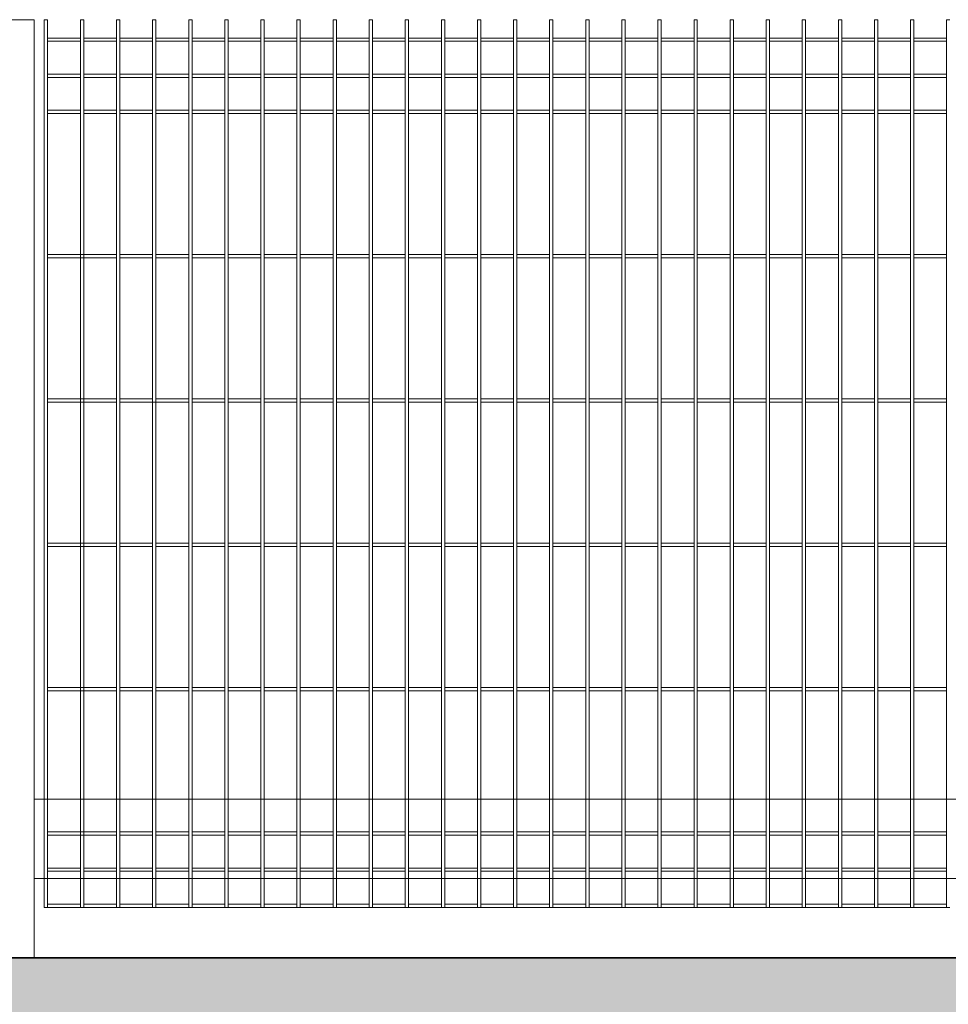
# Model space of a CAD drawing. Header units: millimetres. Extents: x 14041 to 23361, y -6349 to 12956.
# Tile 34 of 106: x 20190 to 20318, y 4782 to 4919. Entities that reach past the tile are written whole.
import ezdxf

# ---------------------------------------------------------------- set-up
doc = ezdxf.new("R2010")
doc.units = ezdxf.units.MM
for name, color, linetype, lineweight in [('A-ogrodzenie', 6, 'Continuous', 9), ('A-stolarka', 5, 'Continuous', 15), ('A-wypełnienie', 252, 'Continuous', 9), ('A-ściany projektowane', 5, 'Continuous', 35)]:
    doc.layers.add(name, color=color, linetype=linetype, lineweight=lineweight)

msp = doc.modelspace()

# ---------------------------------------------------------------- hatches: boundary and pattern name
at = {"layer": 'A-wypełnienie', "lineweight": 15, "ltscale": 2, "transparency": 33554687}
h = msp.add_hatch(color=253, dxfattribs=at)
h.dxf.hatch_style = 1
h.paths.add_polyline_path([(19924.64, 4503.15), (19960.56, 4507.83), (20006.93, 4537.89), (20078.51, 4573.4), (20192.76, 4634.53), (20299.16, 4702.13), (20381.34, 4773.93), (20419.15, 4788.9), (19924.69, 4788.9), (19924.73, 4833.9), (19904.73, 4833.9), (19904.73, 4498.95)])

# ---------------------------------------------------------------- linework, layer by layer
at = {"layer": 'A-ogrodzenie', "color": 96, "true_color": 0x036808}
for p, q in [((20193.14, 4795.9), (20193.14, 4918.9)), ((20193.14, 4918.9), (20193.6, 4918.9)), ((20193.6, 4795.9), (20193.6, 4918.9)), ((20198.14, 4795.9), (20198.14, 4918.9)), ((20198.14, 4918.9), (20198.6, 4918.9)), ((20198.6, 4795.9), (20198.6, 4918.9)), ((20203.14, 4795.9), (20203.14, 4918.9)), ((20203.14, 4918.9), (20203.6, 4918.9)), ((20203.6, 4795.9), (20203.6, 4918.9)), ((20208.14, 4795.9), (20208.14, 4918.9)), ((20208.14, 4918.9), (20208.6, 4918.9)), ((20208.6, 4795.9), (20208.6, 4918.9)), ((20213.14, 4795.9), (20213.14, 4918.9)), ((20213.14, 4918.9), (20213.6, 4918.9)), ((20213.6, 4795.9), (20213.6, 4918.9)), ((20218.14, 4795.9), (20218.14, 4918.9)), ((20218.14, 4918.9), (20218.6, 4918.9)), ((20218.6, 4795.9), (20218.6, 4918.9)), ((20223.14, 4795.9), (20223.14, 4918.9)), ((20223.14, 4918.9), (20223.6, 4918.9)), ((20223.6, 4795.9), (20223.6, 4918.9)), ((20228.14, 4795.9), (20228.14, 4918.9)), ((20228.14, 4918.9), (20228.6, 4918.9)), ((20228.6, 4795.9), (20228.6, 4918.9)), ((20233.14, 4795.9), (20233.14, 4918.9)), ((20233.14, 4918.9), (20233.6, 4918.9)), ((20233.6, 4795.9), (20233.6, 4918.9)), ((20238.14, 4795.9), (20238.14, 4918.9)), ((20238.14, 4918.9), (20238.6, 4918.9)), ((20238.6, 4795.9), (20238.6, 4918.9)), ((20243.14, 4795.9), (20243.14, 4918.9)), ((20243.14, 4918.9), (20243.6, 4918.9)), ((20243.6, 4795.9), (20243.6, 4918.9)), ((20248.14, 4795.9), (20248.14, 4918.9)), ((20248.14, 4918.9), (20248.6, 4918.9)), ((20248.6, 4795.9), (20248.6, 4918.9)), ((20253.14, 4795.9), (20253.14, 4918.9)), ((20253.14, 4918.9), (20253.6, 4918.9)), ((20253.6, 4795.9), (20253.6, 4918.9)), ((20258.14, 4795.9), (20258.14, 4918.9)), ((20258.14, 4918.9), (20258.6, 4918.9)), ((20258.6, 4795.9), (20258.6, 4918.9)), ((20263.14, 4795.9), (20263.14, 4918.9)), ((20263.14, 4918.9), (20263.6, 4918.9)), ((20263.6, 4795.9), (20263.6, 4918.9)), ((20268.14, 4795.9), (20268.14, 4918.9)), ((20268.14, 4918.9), (20268.6, 4918.9)), ((20268.6, 4795.9), (20268.6, 4918.9)), ((20273.14, 4795.9), (20273.14, 4918.9)), ((20273.14, 4918.9), (20273.6, 4918.9)), ((20273.6, 4795.9), (20273.6, 4918.9)), ((20278.14, 4795.9), (20278.14, 4918.9)), ((20278.14, 4918.9), (20278.6, 4918.9)), ((20278.6, 4795.9), (20278.6, 4918.9)), ((20283.14, 4795.9), (20283.14, 4918.9)), ((20283.14, 4918.9), (20283.6, 4918.9)), ((20283.6, 4795.9), (20283.6, 4918.9)), ((20288.14, 4795.9), (20288.14, 4918.9)), ((20288.14, 4918.9), (20288.6, 4918.9)), ((20288.6, 4795.9), (20288.6, 4918.9)), ((20293.14, 4795.9), (20293.14, 4918.9)), ((20293.14, 4918.9), (20293.6, 4918.9)), ((20293.6, 4795.9), (20293.6, 4918.9)), ((20298.14, 4795.9), (20298.14, 4918.9)), ((20298.14, 4918.9), (20298.6, 4918.9)), ((20298.6, 4795.9), (20298.6, 4918.9)), ((20303.14, 4795.9), (20303.14, 4918.9)), ((20303.14, 4918.9), (20303.6, 4918.9)), ((20303.6, 4795.9), (20303.6, 4918.9)), ((20308.14, 4795.9), (20308.14, 4918.9)), ((20308.14, 4918.9), (20308.6, 4918.9)), ((20308.6, 4795.9), (20308.6, 4918.9)), ((20313.14, 4795.9), (20313.14, 4918.9)), ((20313.14, 4918.9), (20313.6, 4918.9)), ((20313.6, 4795.9), (20313.6, 4918.9)), ((20318.14, 4795.9), (20318.14, 4918.9)), ((20318.14, 4918.9), (20318.6, 4918.9)), ((20193.6, 4916.36), (20198.14, 4916.36)), ((20193.6, 4915.9), (20198.14, 4915.9)), ((20198.6, 4916.36), (20203.14, 4916.36)), ((20198.6, 4915.9), (20203.14, 4915.9)), ((20203.6, 4916.36), (20208.14, 4916.36)), ((20203.6, 4915.9), (20208.14, 4915.9)), ((20208.6, 4916.36), (20213.14, 4916.36)), ((20208.6, 4915.9), (20213.14, 4915.9)), ((20213.6, 4916.36), (20218.14, 4916.36)), ((20213.6, 4915.9), (20218.14, 4915.9)), ((20218.6, 4916.36), (20223.14, 4916.36)), ((20218.6, 4915.9), (20223.14, 4915.9)), ((20223.6, 4916.36), (20228.14, 4916.36)), ((20223.6, 4915.9), (20228.14, 4915.9)), ((20228.6, 4916.36), (20233.14, 4916.36)), ((20228.6, 4915.9), (20233.14, 4915.9)), ((20233.6, 4916.36), (20238.14, 4916.36)), ((20233.6, 4915.9), (20238.14, 4915.9)), ((20238.6, 4916.36), (20243.14, 4916.36)), ((20238.6, 4915.9), (20243.14, 4915.9)), ((20243.6, 4916.36), (20248.14, 4916.36)), ((20243.6, 4915.9), (20248.14, 4915.9)), ((20248.6, 4916.36), (20253.14, 4916.36)), ((20248.6, 4915.9), (20253.14, 4915.9)), ((20253.6, 4916.36), (20258.14, 4916.36)), ((20253.6, 4915.9), (20258.14, 4915.9)), ((20258.6, 4916.36), (20263.14, 4916.36)), ((20258.6, 4915.9), (20263.14, 4915.9)), ((20263.6, 4916.36), (20268.14, 4916.36)), ((20263.6, 4915.9), (20268.14, 4915.9)), ((20268.6, 4916.36), (20273.14, 4916.36)), ((20268.6, 4915.9), (20273.14, 4915.9)), ((20273.6, 4916.36), (20278.14, 4916.36)), ((20273.6, 4915.9), (20278.14, 4915.9)), ((20278.6, 4916.36), (20283.14, 4916.36)), ((20278.6, 4915.9), (20283.14, 4915.9)), ((20283.6, 4916.36), (20288.14, 4916.36)), ((20283.6, 4915.9), (20288.14, 4915.9)), ((20288.6, 4916.36), (20293.14, 4916.36)), ((20288.6, 4915.9), (20293.14, 4915.9)), ((20293.6, 4916.36), (20298.14, 4916.36)), ((20293.6, 4915.9), (20298.14, 4915.9)), ((20298.6, 4916.36), (20303.14, 4916.36)), ((20298.6, 4915.9), (20303.14, 4915.9)), ((20303.6, 4916.36), (20308.14, 4916.36)), ((20303.6, 4915.9), (20308.14, 4915.9)), ((20308.6, 4916.36), (20313.14, 4916.36)), ((20308.6, 4915.9), (20313.14, 4915.9)), ((20313.6, 4916.36), (20318.14, 4916.36)), ((20313.6, 4915.9), (20318.14, 4915.9)), ((20193.6, 4911.36), (20198.14, 4911.36)), ((20198.6, 4911.36), (20203.14, 4911.36)), ((20203.6, 4911.36), (20208.14, 4911.36)), ((20208.6, 4911.36), (20213.14, 4911.36)), ((20213.6, 4911.36), (20218.14, 4911.36)), ((20218.6, 4911.36), (20223.14, 4911.36)), ((20223.6, 4911.36), (20228.14, 4911.36)), ((20228.6, 4911.36), (20233.14, 4911.36)), ((20233.6, 4911.36), (20238.14, 4911.36)), ((20238.6, 4911.36), (20243.14, 4911.36)), ((20243.6, 4911.36), (20248.14, 4911.36)), ((20248.6, 4911.36), (20253.14, 4911.36)), ((20253.6, 4911.36), (20258.14, 4911.36)), ((20258.6, 4911.36), (20263.14, 4911.36)), ((20263.6, 4911.36), (20268.14, 4911.36)), ((20268.6, 4911.36), (20273.14, 4911.36)), ((20273.6, 4911.36), (20278.14, 4911.36)), ((20278.6, 4911.36), (20283.14, 4911.36)), ((20283.6, 4911.36), (20288.14, 4911.36)), ((20288.6, 4911.36), (20293.14, 4911.36)), ((20293.6, 4911.36), (20298.14, 4911.36)), ((20298.6, 4911.36), (20303.14, 4911.36)), ((20303.6, 4911.36), (20308.14, 4911.36)), ((20308.6, 4911.36), (20313.14, 4911.36)), ((20313.6, 4911.36), (20318.14, 4911.36)), ((20193.6, 4910.9), (20198.14, 4910.9)), ((20198.6, 4910.9), (20203.14, 4910.9)), ((20203.6, 4910.9), (20208.14, 4910.9)), ((20208.6, 4910.9), (20213.14, 4910.9)), ((20213.6, 4910.9), (20218.14, 4910.9)), ((20218.6, 4910.9), (20223.14, 4910.9)), ((20223.6, 4910.9), (20228.14, 4910.9)), ((20228.6, 4910.9), (20233.14, 4910.9)), ((20233.6, 4910.9), (20238.14, 4910.9)), ((20238.6, 4910.9), (20243.14, 4910.9)), ((20243.6, 4910.9), (20248.14, 4910.9)), ((20248.6, 4910.9), (20253.14, 4910.9)), ((20253.6, 4910.9), (20258.14, 4910.9)), ((20258.6, 4910.9), (20263.14, 4910.9)), ((20263.6, 4910.9), (20268.14, 4910.9)), ((20268.6, 4910.9), (20273.14, 4910.9)), ((20273.6, 4910.9), (20278.14, 4910.9)), ((20278.6, 4910.9), (20283.14, 4910.9)), ((20283.6, 4910.9), (20288.14, 4910.9)), ((20288.6, 4910.9), (20293.14, 4910.9)), ((20293.6, 4910.9), (20298.14, 4910.9)), ((20298.6, 4910.9), (20303.14, 4910.9)), ((20303.6, 4910.9), (20308.14, 4910.9)), ((20308.6, 4910.9), (20313.14, 4910.9)), ((20313.6, 4910.9), (20318.14, 4910.9)), ((20193.6, 4906.36), (20198.14, 4906.36)), ((20193.6, 4905.9), (20198.14, 4905.9)), ((20198.6, 4906.36), (20203.14, 4906.36)), ((20198.6, 4905.9), (20203.14, 4905.9)), ((20203.6, 4906.36), (20208.14, 4906.36)), ((20203.6, 4905.9), (20208.14, 4905.9)), ((20208.6, 4906.36), (20213.14, 4906.36)), ((20208.6, 4905.9), (20213.14, 4905.9)), ((20213.6, 4906.36), (20218.14, 4906.36)), ((20213.6, 4905.9), (20218.14, 4905.9)), ((20218.6, 4906.36), (20223.14, 4906.36)), ((20218.6, 4905.9), (20223.14, 4905.9)), ((20223.6, 4906.36), (20228.14, 4906.36)), ((20223.6, 4905.9), (20228.14, 4905.9)), ((20228.6, 4906.36), (20233.14, 4906.36)), ((20228.6, 4905.9), (20233.14, 4905.9)), ((20233.6, 4906.36), (20238.14, 4906.36)), ((20233.6, 4905.9), (20238.14, 4905.9)), ((20238.6, 4906.36), (20243.14, 4906.36)), ((20238.6, 4905.9), (20243.14, 4905.9)), ((20243.6, 4906.36), (20248.14, 4906.36)), ((20243.6, 4905.9), (20248.14, 4905.9)), ((20248.6, 4906.36), (20253.14, 4906.36)), ((20248.6, 4905.9), (20253.14, 4905.9)), ((20253.6, 4906.36), (20258.14, 4906.36)), ((20253.6, 4905.9), (20258.14, 4905.9)), ((20258.6, 4906.36), (20263.14, 4906.36)), ((20258.6, 4905.9), (20263.14, 4905.9)), ((20263.6, 4906.36), (20268.14, 4906.36)), ((20263.6, 4905.9), (20268.14, 4905.9)), ((20268.6, 4906.36), (20273.14, 4906.36)), ((20268.6, 4905.9), (20273.14, 4905.9)), ((20273.6, 4906.36), (20278.14, 4906.36)), ((20273.6, 4905.9), (20278.14, 4905.9)), ((20278.6, 4906.36), (20283.14, 4906.36)), ((20278.6, 4905.9), (20283.14, 4905.9)), ((20283.6, 4906.36), (20288.14, 4906.36)), ((20283.6, 4905.9), (20288.14, 4905.9)), ((20288.6, 4906.36), (20293.14, 4906.36)), ((20288.6, 4905.9), (20293.14, 4905.9)), ((20293.6, 4906.36), (20298.14, 4906.36)), ((20293.6, 4905.9), (20298.14, 4905.9)), ((20298.6, 4906.36), (20303.14, 4906.36)), ((20298.6, 4905.9), (20303.14, 4905.9)), ((20303.6, 4906.36), (20308.14, 4906.36)), ((20303.6, 4905.9), (20308.14, 4905.9)), ((20308.6, 4906.36), (20313.14, 4906.36)), ((20308.6, 4905.9), (20313.14, 4905.9)), ((20313.6, 4906.36), (20318.14, 4906.36)), ((20313.6, 4905.9), (20318.14, 4905.9)), ((20193.6, 4886.36), (20198.6, 4886.36)), ((20193.6, 4885.9), (20198.6, 4885.9)), ((20198.6, 4886.36), (20203.14, 4886.36)), ((20198.6, 4885.9), (20203.14, 4885.9)), ((20203.6, 4886.36), (20208.14, 4886.36)), ((20203.6, 4885.9), (20208.14, 4885.9)), ((20208.6, 4886.36), (20213.14, 4886.36)), ((20208.6, 4885.9), (20213.14, 4885.9)), ((20213.6, 4886.36), (20218.14, 4886.36)), ((20213.6, 4885.9), (20218.14, 4885.9)), ((20218.6, 4886.36), (20223.14, 4886.36)), ((20218.6, 4885.9), (20223.14, 4885.9)), ((20223.6, 4886.36), (20228.14, 4886.36)), ((20223.6, 4885.9), (20228.14, 4885.9)), ((20228.6, 4886.36), (20233.14, 4886.36)), ((20228.6, 4885.9), (20233.14, 4885.9)), ((20233.6, 4886.36), (20238.14, 4886.36)), ((20233.6, 4885.9), (20238.14, 4885.9)), ((20238.6, 4886.36), (20243.14, 4886.36)), ((20238.6, 4885.9), (20243.14, 4885.9)), ((20243.6, 4886.36), (20248.14, 4886.36)), ((20243.6, 4885.9), (20248.14, 4885.9)), ((20248.6, 4886.36), (20253.14, 4886.36)), ((20248.6, 4885.9), (20253.14, 4885.9)), ((20253.6, 4886.36), (20258.14, 4886.36)), ((20253.6, 4885.9), (20258.14, 4885.9)), ((20258.6, 4886.36), (20263.14, 4886.36)), ((20258.6, 4885.9), (20263.14, 4885.9)), ((20263.6, 4886.36), (20268.14, 4886.36)), ((20263.6, 4885.9), (20268.14, 4885.9)), ((20268.6, 4886.36), (20273.14, 4886.36)), ((20268.6, 4885.9), (20273.14, 4885.9)), ((20273.6, 4886.36), (20278.14, 4886.36)), ((20273.6, 4885.9), (20278.14, 4885.9)), ((20278.6, 4886.36), (20283.14, 4886.36)), ((20278.6, 4885.9), (20283.14, 4885.9)), ((20283.6, 4886.36), (20288.14, 4886.36)), ((20283.6, 4885.9), (20288.14, 4885.9)), ((20288.6, 4886.36), (20293.14, 4886.36)), ((20288.6, 4885.9), (20293.14, 4885.9)), ((20293.6, 4886.36), (20298.14, 4886.36)), ((20293.6, 4885.9), (20298.14, 4885.9)), ((20298.6, 4886.36), (20303.14, 4886.36)), ((20298.6, 4885.9), (20303.14, 4885.9)), ((20303.6, 4886.36), (20308.14, 4886.36)), ((20303.6, 4885.9), (20308.14, 4885.9)), ((20308.6, 4886.36), (20313.14, 4886.36)), ((20308.6, 4885.9), (20313.14, 4885.9)), ((20313.6, 4886.36), (20318.14, 4886.36)), ((20313.6, 4885.9), (20318.14, 4885.9)), ((20193.6, 4866.36), (20198.6, 4866.36)), ((20198.6, 4866.36), (20203.14, 4866.36)), ((20203.6, 4866.36), (20208.14, 4866.36)), ((20208.6, 4866.36), (20213.14, 4866.36)), ((20213.6, 4866.36), (20218.14, 4866.36)), ((20218.6, 4866.36), (20223.14, 4866.36)), ((20223.6, 4866.36), (20228.14, 4866.36)), ((20228.6, 4866.36), (20233.14, 4866.36)), ((20233.6, 4866.36), (20238.14, 4866.36)), ((20238.6, 4866.36), (20243.14, 4866.36)), ((20243.6, 4866.36), (20248.14, 4866.36)), ((20248.6, 4866.36), (20253.14, 4866.36)), ((20253.6, 4866.36), (20258.14, 4866.36)), ((20258.6, 4866.36), (20263.14, 4866.36)), ((20263.6, 4866.36), (20268.14, 4866.36)), ((20268.6, 4866.36), (20273.14, 4866.36)), ((20273.6, 4866.36), (20278.14, 4866.36)), ((20278.6, 4866.36), (20283.14, 4866.36)), ((20283.6, 4866.36), (20288.14, 4866.36)), ((20288.6, 4866.36), (20293.14, 4866.36)), ((20293.6, 4866.36), (20298.14, 4866.36)), ((20298.6, 4866.36), (20303.14, 4866.36)), ((20303.6, 4866.36), (20308.14, 4866.36)), ((20308.6, 4866.36), (20313.14, 4866.36)), ((20313.6, 4866.36), (20318.14, 4866.36)), ((20193.6, 4865.9), (20198.6, 4865.9)), ((20198.6, 4865.9), (20203.14, 4865.9)), ((20203.6, 4865.9), (20208.6, 4865.9)), ((20208.6, 4865.9), (20213.14, 4865.9)), ((20213.6, 4865.9), (20218.14, 4865.9)), ((20218.6, 4865.9), (20223.14, 4865.9)), ((20223.6, 4865.9), (20228.14, 4865.9)), ((20228.6, 4865.9), (20233.14, 4865.9)), ((20233.6, 4865.9), (20238.14, 4865.9)), ((20238.6, 4865.9), (20243.14, 4865.9)), ((20243.6, 4865.9), (20248.14, 4865.9)), ((20248.6, 4865.9), (20253.14, 4865.9)), ((20253.6, 4865.9), (20258.14, 4865.9)), ((20258.6, 4865.9), (20263.14, 4865.9)), ((20263.6, 4865.9), (20268.14, 4865.9)), ((20268.6, 4865.9), (20273.14, 4865.9)), ((20273.6, 4865.9), (20278.14, 4865.9)), ((20278.6, 4865.9), (20283.14, 4865.9)), ((20283.6, 4865.9), (20288.14, 4865.9)), ((20288.6, 4865.9), (20293.14, 4865.9)), ((20293.6, 4865.9), (20298.14, 4865.9)), ((20298.6, 4865.9), (20303.14, 4865.9)), ((20303.6, 4865.9), (20308.14, 4865.9)), ((20308.6, 4865.9), (20313.14, 4865.9)), ((20313.6, 4865.9), (20318.14, 4865.9)), ((20193.6, 4846.36), (20198.6, 4846.36)), ((20193.6, 4845.9), (20198.6, 4845.9)), ((20198.6, 4846.36), (20203.14, 4846.36)), ((20198.6, 4845.9), (20203.14, 4845.9)), ((20203.6, 4846.36), (20208.14, 4846.36)), ((20203.6, 4845.9), (20208.14, 4845.9)), ((20208.6, 4846.36), (20213.14, 4846.36)), ((20208.6, 4845.9), (20213.14, 4845.9)), ((20213.6, 4846.36), (20218.14, 4846.36)), ((20213.6, 4845.9), (20218.14, 4845.9)), ((20218.6, 4846.36), (20223.14, 4846.36)), ((20218.6, 4845.9), (20223.14, 4845.9)), ((20223.6, 4846.36), (20228.14, 4846.36)), ((20223.6, 4845.9), (20228.14, 4845.9)), ((20228.6, 4846.36), (20233.14, 4846.36)), ((20228.6, 4845.9), (20233.14, 4845.9)), ((20233.6, 4846.36), (20238.14, 4846.36)), ((20233.6, 4845.9), (20238.14, 4845.9)), ((20238.6, 4846.36), (20243.14, 4846.36)), ((20238.6, 4845.9), (20243.14, 4845.9)), ((20243.6, 4846.36), (20248.14, 4846.36)), ((20243.6, 4845.9), (20248.14, 4845.9)), ((20248.6, 4846.36), (20253.14, 4846.36)), ((20248.6, 4845.9), (20253.14, 4845.9)), ((20253.6, 4846.36), (20258.14, 4846.36)), ((20253.6, 4845.9), (20258.14, 4845.9)), ((20258.6, 4846.36), (20263.14, 4846.36)), ((20258.6, 4845.9), (20263.14, 4845.9)), ((20263.6, 4846.36), (20268.14, 4846.36)), ((20263.6, 4845.9), (20268.14, 4845.9)), ((20268.6, 4846.36), (20273.14, 4846.36)), ((20268.6, 4845.9), (20273.14, 4845.9)), ((20273.6, 4846.36), (20278.14, 4846.36)), ((20273.6, 4845.9), (20278.14, 4845.9)), ((20278.6, 4846.36), (20283.14, 4846.36)), ((20278.6, 4845.9), (20283.14, 4845.9)), ((20283.6, 4846.36), (20288.14, 4846.36)), ((20283.6, 4845.9), (20288.14, 4845.9)), ((20288.6, 4846.36), (20293.14, 4846.36)), ((20288.6, 4845.9), (20293.14, 4845.9)), ((20293.6, 4846.36), (20298.14, 4846.36)), ((20293.6, 4845.9), (20298.14, 4845.9)), ((20298.6, 4846.36), (20303.14, 4846.36)), ((20298.6, 4845.9), (20303.14, 4845.9)), ((20303.6, 4846.36), (20308.14, 4846.36)), ((20303.6, 4845.9), (20308.14, 4845.9)), ((20308.6, 4846.36), (20313.14, 4846.36)), ((20308.6, 4845.9), (20313.14, 4845.9)), ((20313.6, 4846.36), (20318.14, 4846.36)), ((20313.6, 4845.9), (20318.14, 4845.9)), ((20193.6, 4826.36), (20198.6, 4826.36)), ((20193.6, 4825.9), (20198.6, 4825.9)), ((20198.6, 4826.36), (20203.14, 4826.36)), ((20198.6, 4825.9), (20203.14, 4825.9)), ((20203.6, 4826.36), (20208.14, 4826.36)), ((20203.6, 4825.9), (20208.14, 4825.9)), ((20208.6, 4826.36), (20213.14, 4826.36)), ((20208.6, 4825.9), (20213.14, 4825.9)), ((20213.6, 4826.36), (20218.14, 4826.36)), ((20213.6, 4825.9), (20218.14, 4825.9)), ((20218.6, 4826.36), (20223.14, 4826.36)), ((20218.6, 4825.9), (20223.14, 4825.9)), ((20223.6, 4826.36), (20228.14, 4826.36)), ((20223.6, 4825.9), (20228.14, 4825.9)), ((20228.6, 4826.36), (20233.14, 4826.36)), ((20228.6, 4825.9), (20233.14, 4825.9)), ((20233.6, 4826.36), (20238.14, 4826.36)), ((20233.6, 4825.9), (20238.14, 4825.9)), ((20238.6, 4826.36), (20243.14, 4826.36)), ((20238.6, 4825.9), (20243.14, 4825.9)), ((20243.6, 4826.36), (20248.14, 4826.36)), ((20243.6, 4825.9), (20248.14, 4825.9)), ((20248.6, 4826.36), (20253.14, 4826.36)), ((20248.6, 4825.9), (20253.14, 4825.9)), ((20253.6, 4826.36), (20258.14, 4826.36)), ((20253.6, 4825.9), (20258.14, 4825.9)), ((20258.6, 4826.36), (20263.14, 4826.36)), ((20258.6, 4825.9), (20263.14, 4825.9)), ((20263.6, 4826.36), (20268.14, 4826.36)), ((20263.6, 4825.9), (20268.14, 4825.9)), ((20268.6, 4826.36), (20273.14, 4826.36)), ((20268.6, 4825.9), (20273.14, 4825.9)), ((20273.6, 4826.36), (20278.14, 4826.36)), ((20273.6, 4825.9), (20278.14, 4825.9)), ((20278.6, 4826.36), (20283.14, 4826.36)), ((20278.6, 4825.9), (20283.14, 4825.9)), ((20283.6, 4826.36), (20288.14, 4826.36)), ((20283.6, 4825.9), (20288.14, 4825.9)), ((20288.6, 4826.36), (20293.14, 4826.36)), ((20288.6, 4825.9), (20293.14, 4825.9)), ((20293.6, 4826.36), (20298.14, 4826.36)), ((20293.6, 4825.9), (20298.14, 4825.9)), ((20298.6, 4826.36), (20303.14, 4826.36)), ((20298.6, 4825.9), (20303.14, 4825.9)), ((20303.6, 4826.36), (20308.14, 4826.36)), ((20303.6, 4825.9), (20308.14, 4825.9)), ((20308.6, 4826.36), (20313.14, 4826.36)), ((20308.6, 4825.9), (20313.14, 4825.9)), ((20313.6, 4826.36), (20318.14, 4826.36)), ((20313.6, 4825.9), (20318.14, 4825.9)), ((20193.6, 4806.36), (20198.6, 4806.36)), ((20198.6, 4806.36), (20203.14, 4806.36)), ((20203.6, 4806.36), (20208.14, 4806.36)), ((20208.6, 4806.36), (20213.14, 4806.36)), ((20213.6, 4806.36), (20218.14, 4806.36)), ((20218.6, 4806.36), (20223.14, 4806.36)), ((20223.6, 4806.36), (20228.14, 4806.36)), ((20228.6, 4806.36), (20233.14, 4806.36)), ((20233.6, 4806.36), (20238.14, 4806.36)), ((20238.6, 4806.36), (20243.14, 4806.36)), ((20243.6, 4806.36), (20248.14, 4806.36)), ((20248.6, 4806.36), (20253.14, 4806.36)), ((20253.6, 4806.36), (20258.14, 4806.36)), ((20258.6, 4806.36), (20263.14, 4806.36)), ((20263.6, 4806.36), (20268.14, 4806.36)), ((20268.6, 4806.36), (20273.14, 4806.36)), ((20273.6, 4806.36), (20278.14, 4806.36)), ((20278.6, 4806.36), (20283.14, 4806.36)), ((20283.6, 4806.36), (20288.14, 4806.36)), ((20288.6, 4806.36), (20293.14, 4806.36)), ((20293.6, 4806.36), (20298.14, 4806.36)), ((20298.6, 4806.36), (20303.14, 4806.36)), ((20303.6, 4806.36), (20308.14, 4806.36)), ((20308.6, 4806.36), (20313.14, 4806.36)), ((20313.6, 4806.36), (20318.14, 4806.36)), ((20193.6, 4805.9), (20198.6, 4805.9)), ((20198.6, 4805.9), (20203.14, 4805.9)), ((20203.6, 4805.9), (20208.14, 4805.9)), ((20208.6, 4805.9), (20213.14, 4805.9)), ((20213.6, 4805.9), (20218.14, 4805.9)), ((20218.6, 4805.9), (20223.14, 4805.9)), ((20223.6, 4805.9), (20228.14, 4805.9)), ((20228.6, 4805.9), (20233.14, 4805.9)), ((20233.6, 4805.9), (20238.14, 4805.9)), ((20238.6, 4805.9), (20243.14, 4805.9)), ((20243.6, 4805.9), (20248.14, 4805.9)), ((20248.6, 4805.9), (20253.14, 4805.9)), ((20253.6, 4805.9), (20258.14, 4805.9)), ((20258.6, 4805.9), (20263.14, 4805.9)), ((20263.6, 4805.9), (20268.14, 4805.9)), ((20268.6, 4805.9), (20273.14, 4805.9)), ((20273.6, 4805.9), (20278.14, 4805.9)), ((20278.6, 4805.9), (20283.14, 4805.9)), ((20283.6, 4805.9), (20288.14, 4805.9)), ((20288.6, 4805.9), (20293.14, 4805.9)), ((20293.6, 4805.9), (20298.14, 4805.9)), ((20298.6, 4805.9), (20303.14, 4805.9)), ((20303.6, 4805.9), (20308.14, 4805.9)), ((20308.6, 4805.9), (20313.14, 4805.9)), ((20313.6, 4805.9), (20318.14, 4805.9)), ((20193.6, 4801.36), (20198.14, 4801.36)), ((20193.6, 4800.9), (20198.14, 4800.9)), ((20198.6, 4801.36), (20203.14, 4801.36)), ((20198.6, 4800.9), (20203.14, 4800.9)), ((20203.6, 4801.36), (20208.14, 4801.36)), ((20203.6, 4800.9), (20208.14, 4800.9)), ((20208.6, 4801.36), (20213.14, 4801.36)), ((20208.6, 4800.9), (20213.14, 4800.9)), ((20213.6, 4801.36), (20218.14, 4801.36)), ((20213.6, 4800.9), (20218.14, 4800.9)), ((20218.6, 4801.36), (20223.14, 4801.36)), ((20218.6, 4800.9), (20223.14, 4800.9)), ((20223.6, 4801.36), (20228.14, 4801.36)), ((20223.6, 4800.9), (20228.14, 4800.9)), ((20228.6, 4801.36), (20233.14, 4801.36)), ((20228.6, 4800.9), (20233.14, 4800.9)), ((20233.6, 4801.36), (20238.14, 4801.36)), ((20233.6, 4800.9), (20238.14, 4800.9)), ((20238.6, 4801.36), (20243.14, 4801.36)), ((20238.6, 4800.9), (20243.14, 4800.9)), ((20243.6, 4801.36), (20248.14, 4801.36)), ((20243.6, 4800.9), (20248.14, 4800.9)), ((20248.6, 4801.36), (20253.14, 4801.36)), ((20248.6, 4800.9), (20253.14, 4800.9)), ((20253.6, 4801.36), (20258.14, 4801.36)), ((20253.6, 4800.9), (20258.14, 4800.9)), ((20258.6, 4801.36), (20263.14, 4801.36)), ((20258.6, 4800.9), (20263.14, 4800.9)), ((20263.6, 4801.36), (20268.14, 4801.36)), ((20263.6, 4800.9), (20268.14, 4800.9)), ((20268.6, 4801.36), (20273.14, 4801.36)), ((20268.6, 4800.9), (20273.14, 4800.9)), ((20273.6, 4801.36), (20278.14, 4801.36)), ((20273.6, 4800.9), (20278.14, 4800.9)), ((20278.6, 4801.36), (20283.14, 4801.36)), ((20278.6, 4800.9), (20283.14, 4800.9)), ((20283.6, 4801.36), (20288.14, 4801.36)), ((20283.6, 4800.9), (20288.14, 4800.9)), ((20288.6, 4801.36), (20293.14, 4801.36)), ((20288.6, 4800.9), (20293.14, 4800.9)), ((20293.6, 4801.36), (20298.14, 4801.36)), ((20293.6, 4800.9), (20298.14, 4800.9)), ((20298.6, 4801.36), (20303.14, 4801.36)), ((20298.6, 4800.9), (20303.14, 4800.9)), ((20303.6, 4801.36), (20308.14, 4801.36)), ((20303.6, 4800.9), (20308.14, 4800.9)), ((20308.6, 4801.36), (20313.14, 4801.36)), ((20308.6, 4800.9), (20313.14, 4800.9)), ((20313.6, 4801.36), (20318.14, 4801.36)), ((20313.6, 4800.9), (20318.14, 4800.9)), ((20193.14, 4795.9), (20198.14, 4795.9)), ((20193.6, 4796.36), (20198.14, 4796.36)), ((20198.14, 4795.9), (20198.6, 4795.9)), ((20198.6, 4796.36), (20203.14, 4796.36)), ((20198.6, 4795.9), (20203.6, 4795.9)), ((20203.6, 4796.36), (20208.14, 4796.36)), ((20203.6, 4795.9), (20208.14, 4795.9)), ((20208.14, 4795.9), (20208.6, 4795.9)), ((20208.6, 4796.36), (20213.14, 4796.36)), ((20208.6, 4795.9), (20213.6, 4795.9)), ((20213.6, 4796.36), (20218.14, 4796.36)), ((20213.6, 4795.9), (20218.14, 4795.9)), ((20218.14, 4795.9), (20218.6, 4795.9)), ((20218.6, 4796.36), (20223.14, 4796.36)), ((20218.6, 4795.9), (20223.6, 4795.9)), ((20223.6, 4796.36), (20228.14, 4796.36)), ((20223.6, 4795.9), (20228.14, 4795.9)), ((20228.14, 4795.9), (20228.6, 4795.9)), ((20228.6, 4796.36), (20233.14, 4796.36)), ((20228.6, 4795.9), (20233.6, 4795.9)), ((20233.6, 4796.36), (20238.14, 4796.36)), ((20233.6, 4795.9), (20238.14, 4795.9)), ((20238.14, 4795.9), (20238.6, 4795.9)), ((20238.6, 4796.36), (20243.14, 4796.36)), ((20238.6, 4795.9), (20243.6, 4795.9)), ((20243.6, 4796.36), (20248.14, 4796.36)), ((20243.6, 4795.9), (20248.14, 4795.9)), ((20248.14, 4795.9), (20248.6, 4795.9)), ((20248.6, 4796.36), (20253.14, 4796.36)), ((20248.6, 4795.9), (20253.6, 4795.9)), ((20253.6, 4796.36), (20258.14, 4796.36)), ((20253.6, 4795.9), (20258.14, 4795.9)), ((20258.14, 4795.9), (20258.6, 4795.9)), ((20258.6, 4796.36), (20263.14, 4796.36)), ((20258.6, 4795.9), (20263.6, 4795.9)), ((20263.6, 4796.36), (20268.14, 4796.36)), ((20263.6, 4795.9), (20268.14, 4795.9)), ((20268.14, 4795.9), (20268.6, 4795.9)), ((20268.6, 4796.36), (20273.14, 4796.36)), ((20268.6, 4795.9), (20273.6, 4795.9)), ((20273.6, 4796.36), (20278.14, 4796.36)), ((20273.6, 4795.9), (20278.14, 4795.9)), ((20278.14, 4795.9), (20278.6, 4795.9)), ((20278.6, 4796.36), (20283.14, 4796.36)), ((20278.6, 4795.9), (20283.6, 4795.9)), ((20283.6, 4796.36), (20288.14, 4796.36)), ((20283.6, 4795.9), (20288.14, 4795.9)), ((20288.14, 4795.9), (20288.6, 4795.9)), ((20288.6, 4796.36), (20293.14, 4796.36)), ((20288.6, 4795.9), (20293.6, 4795.9)), ((20293.6, 4796.36), (20298.14, 4796.36)), ((20293.6, 4795.9), (20298.14, 4795.9)), ((20298.14, 4795.9), (20298.6, 4795.9)), ((20298.6, 4796.36), (20303.14, 4796.36)), ((20298.6, 4795.9), (20303.6, 4795.9)), ((20303.6, 4796.36), (20308.14, 4796.36)), ((20303.6, 4795.9), (20308.14, 4795.9)), ((20308.14, 4795.9), (20308.6, 4795.9)), ((20308.6, 4796.36), (20313.14, 4796.36)), ((20308.6, 4795.9), (20313.6, 4795.9)), ((20313.6, 4796.36), (20318.14, 4796.36)), ((20313.6, 4795.9), (20318.14, 4795.9)), ((20318.14, 4795.9), (20318.6, 4795.9))]:
    msp.add_line(p, q, dxfattribs=at)
msp.add_lwpolyline([(20191.73, 4788.9), (20191.73, 4918.9), (20187.73, 4918.9), (20187.73, 4788.9)], dxfattribs=at)
at = {"layer": 'A-stolarka', "color": 7}
msp.add_line((20366.73, 4799.9), (20191.73, 4799.9), dxfattribs=at)
msp.add_lwpolyline([(20191.73, 4810.9), (20366.73, 4810.9), (20366.73, 4799.9)], dxfattribs=at)
at = {"layer": 'A-ściany projektowane', "color": 7}
msp.add_line((20424.73, 4788.9), (19924.73, 4788.9), dxfattribs=at)

doc.saveas('drawing.dxf')
